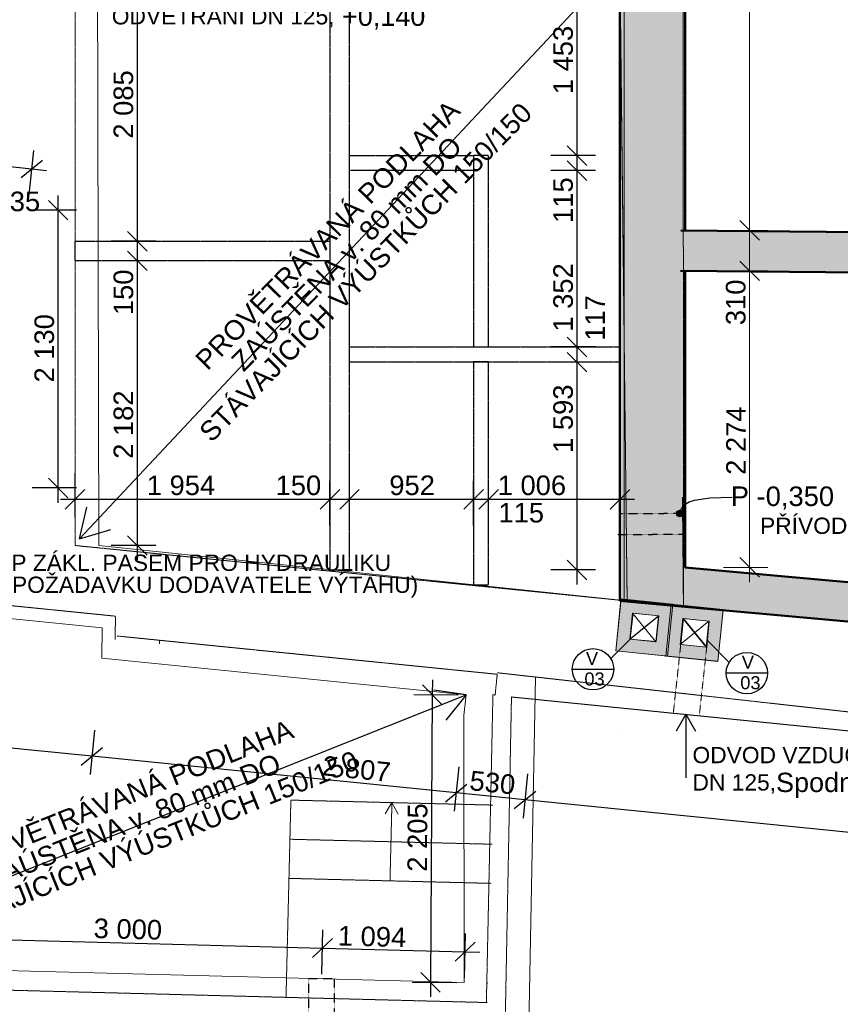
# Model space of a CAD drawing. Header units: millimetres. Extents: x -22038 to 4058, y -967 to 20030.
# Tile 4 of 7: x -10949 to -4658, y 5457 to 13004. Entities that reach past the tile are written whole.
import ezdxf

# ---------------------------------------------------------------- set-up
doc = ezdxf.new("R2010")
doc.units = ezdxf.units.MM
doc.header["$MEASUREMENT"] = 0
for name, pattern in [('Wipeout_Contour', [1000, 0, -1000]), ('Čárkovaná M', [4.5, 2.5, -2]), ('Čárkovaná S', [2.5, 1.5, -1])]:
    doc.linetypes.add(name, pattern=pattern)
for name, color, linetype in [('3._POHLED ZÁPADNÍ_1_2D prvky - obecné', 7, 'Continuous'), ('3._POHLED ZÁPADNÍ_1_Anotace - S', 7, 'Continuous'), ('3._POHLED ZÁPADNÍ_1_Anotace - SP', 7, 'Continuous'), ('3._POHLED ZÁPADNÍ_1_Konstrukce - nosné', 7, 'Continuous'), ('3._POHLED ZÁPADNÍ_1_Kresby a obrázky', 7, 'Continuous'), ('3._POHLED ZÁPADNÍ_1_Kóty - SP', 7, 'Continuous'), ('3._POHLED ZÁPADNÍ_1_Nové_2D prvky - obecné', 7, 'Continuous'), ('3._POHLED ZÁPADNÍ_1_Nové_Anotace - S', 7, 'Continuous'), ('3._POHLED ZÁPADNÍ_1_Nové_Anotace - SP', 7, 'Continuous'), ('3._POHLED ZÁPADNÍ_1_Nové_Kresby a obrázky', 7, 'Continuous'), ('3._POHLED ZÁPADNÍ_1_Nové_Kóty - SP', 7, 'Continuous'), ('3._POHLED ZÁPADNÍ_1_Nové_Popis', 7, 'Continuous'), ('3._POHLED ZÁPADNÍ_1_Nové_Situace - terén', 7, 'Continuous'), ('3._POHLED ZÁPADNÍ_1_Nové_Výplně – Řezové', 7, 'Continuous'), ('3._POHLED ZÁPADNÍ_1_Popis_CZ', 7, 'Continuous'), ('3._POHLED ZÁPADNÍ_1_Situace - terén', 7, 'Continuous'), ('3._POHLED ZÁPADNÍ_1_Výplně - Povrchové', 7, 'Continuous'), ('3._POHLED ZÁPADNÍ_1_Výplně – Řezové', 7, 'Continuous')]:
    doc.layers.add(name, color=color, linetype=linetype)
doc.styles.add('GENEROVANÝ_STYL_1', font='txt')
doc.styles.add('GENEROVANÝ_STYL_2', font='txt')

msp = doc.modelspace()

# ---------------------------------------------------------------- hatches: boundary and pattern name
at = {"layer": '3._POHLED ZÁPADNÍ_1_Nové_Anotace - SP', "linetype": 'Continuous', "lineweight": 25}
msp.add_hatch(color=1, dxfattribs=at).paths.add_polyline_path([(-5912.5, 9218.5), (-5910.6, 9208.9), (-5905.2, 9200.8), (-5897.1, 9195.4), (-5887.5, 9193.5), (-5877.9, 9195.4), (-5869.8, 9200.8), (-5864.4, 9208.9), (-5862.5, 9218.5), (-5864.4, 9228.1), (-5869.8, 9236.2), (-5877.9, 9241.6), (-5887.5, 9243.5), (-5897.1, 9241.6), (-5905.2, 9236.2), (-5910.6, 9228.1)])
at = {"layer": '3._POHLED ZÁPADNÍ_1_Výplně - Povrchové', "linetype": 'Continuous', "lineweight": 0, "true_color": 0xcbcbcb}
h = msp.add_hatch(color=9, dxfattribs=at)
h.paths.add_polyline_path([(-6380.4, 8167.4), (-5982.5, 8126.3), (-5941.5, 8524.2), (-6339.3, 8565.3)])
h.paths.add_polyline_path([(-6270.7, 8256.6), (-6250.1, 8455.5), (-6051.2, 8435), (-6071.7, 8236)], flags=0)
h = msp.add_hatch(color=9, dxfattribs=at)
h.paths.add_polyline_path([(-5995.2, 8126.1), (-5597.3, 8085.1), (-5556.3, 8482.9), (-5954.1, 8524)])
h.paths.add_polyline_path([(-5885.5, 8215.3), (-5864.9, 8414.3), (-5666, 8393.7), (-5686.5, 8194.8)], flags=0)
at = {"layer": '3._POHLED ZÁPADNÍ_1_Výplně – Řezové', "linetype": 'Continuous', "lineweight": 13}
for points in [[(-6347.6, 8851.1), (-5847.6, 8805.8), (-5847.6, 13971.3), (-5962.6, 13971.3), (-5962.6, 13921.3), (-6347.6, 13921.3)], [(-5881.4, 11389.6), (-5884.4, 11079.6), (-3374.6, 11055.1), (-3371.6, 11365)], [(-6347.6, 8851.1), (-6347.6, 8549.8), (-5847.6, 8805.8)], [(-5847.6, 8805.8), (-6347.6, 8549.8), (-5847.6, 8504.6)], [(-890.6, 8357.5), (-5847.6, 8805.8), (-5847.6, 8504.6), (-892, 8056.4)]]:
    msp.add_hatch(color=254, dxfattribs=at).paths.add_polyline_path(points)

# ---------------------------------------------------------------- linework, layer by layer
at = {"layer": '3._POHLED ZÁPADNÍ_1_2D prvky - obecné', "color": 7, "linetype": 'Čárkovaná M', "lineweight": 13, "flags": 128}
for points in [[(-5863.8, 17790.5), (-5860.8, 8505.3), (-6314.2, 8546.3), (-6314.2, 18403.4), (-5862.9, 18374), (-5862.9, 18372.2)], [(-5868.5, 9343.4), (-5860.8, 8505.3), (-894.3, 8056.6), (-886.7, 8863.3)]]:
    msp.add_lwpolyline(points, dxfattribs=at)
at = {"layer": '3._POHLED ZÁPADNÍ_1_2D prvky - obecné', "color": 7, "linetype": 'Continuous', "lineweight": 13, "flags": 128}
msp.add_lwpolyline([(-6347.9, 13446.9), (-10351.6, 13389.6), (-10343.5, 8974), (-6292.4, 8549.1)], close=True, dxfattribs=at)
for points in [[(-12677.4, 8579.6), (-10316.1, 8341.9)], [(-12677.4, 8579.6), (-10316.1, 8341.9)], [(-12677.4, 8579.6), (-10316.1, 8341.9)], [(-10316.1, 8341.9), (-10320.2, 8111.1)], [(-10316.1, 8341.9), (-10317.5, 8263.3)]]:
    msp.add_lwpolyline(points, dxfattribs=at)
at = {"layer": '3._POHLED ZÁPADNÍ_1_Konstrukce - nosné', "color": 254, "linetype": 'Continuous', "lineweight": 13}
for p, q in [((-6250.1, 8455.5), (-6071.7, 8236)), ((-6270.7, 8256.6), (-6051.2, 8435)), ((-5885.5, 8215.3), (-5666, 8393.7)), ((-5864.9, 8414.3), (-5686.5, 8194.8))]:
    msp.add_line(p, q, dxfattribs=at)
at = {"layer": '3._POHLED ZÁPADNÍ_1_Konstrukce - nosné', "color": 7, "linetype": 'Continuous', "lineweight": 50, "flags": 128}
for points in [[(-5847.6, 11389.2), (-5847.6, 13971.3)], [(-6347.6, 13921.3), (-6347.6, 8549.8)], [(-3371.6, 11365), (-5881.4, 11389.6)], [(-5884.4, 11079.6), (-3374.6, 11055.1)], [(-5847.6, 8805.8), (-5847.6, 11079.2)], [(-890.6, 8357.5), (-5847.6, 8805.8)], [(-6347.6, 8549.8), (-5847.6, 8504.6)], [(-5847.6, 8504.6), (-892, 8056.4)]]:
    msp.add_lwpolyline(points, dxfattribs=at)
at = {"layer": '3._POHLED ZÁPADNÍ_1_Konstrukce - nosné', "color": 254, "linetype": 'Continuous', "lineweight": 13, "flags": 128}
for points in [[(-6380.4, 8167.4), (-5982.5, 8126.3), (-5941.5, 8524.2), (-6339.3, 8565.3)], [(-6270.7, 8256.6), (-6250.1, 8455.5), (-6051.2, 8435), (-6071.7, 8236)], [(-5995.2, 8126.1), (-5597.3, 8085.1), (-5556.3, 8482.9), (-5954.1, 8524)], [(-5885.5, 8215.3), (-5864.9, 8414.3), (-5666, 8393.7), (-5686.5, 8194.8)]]:
    msp.add_lwpolyline(points, close=True, dxfattribs=at)
at = {"layer": '3._POHLED ZÁPADNÍ_1_Kresby a obrázky', "color": 7, "linetype": 'Čárkovaná M', "lineweight": 13, "flags": 128}
msp.add_lwpolyline([(-10524.7, 8974), (-10524.7, 13372.9), (-6347.9, 13446.9), (-6292.4, 8549.1)], close=True, dxfattribs=at)
at = {"layer": '3._POHLED ZÁPADNÍ_1_Kóty - SP', "color": 154, "linetype": 'Continuous', "lineweight": 13}
for p, q in [((-5353.3, 11389.6), (-5353.3, 15000.2)), ((-5428.3, 11464.6), (-5278.3, 11314.6)), ((-5212.7, 11389.6), (-5553.3, 11389.6)), ((-5353.3, 11079.6), (-5353.3, 11389.6)), ((-5428.3, 11154.6), (-5278.3, 11004.6)), ((-5212.7, 11079.6), (-5553.3, 11079.6)), ((-5353.3, 8805.8), (-5353.3, 11079.6)), ((-5428.3, 8880.8), (-5278.3, 8730.8)), ((-5212.7, 8805.8), (-5553.3, 8805.8)), ((-5353.3, 8693.3), (-5353.3, 8805.8))]:
    msp.add_line(p, q, dxfattribs=at)
at = {"layer": '3._POHLED ZÁPADNÍ_1_Nové_2D prvky - obecné', "color": 1, "linetype": 'Čárkovaná M', "lineweight": 25, "flags": 128}
for points in [[(-8570.7, 13416.1), (-8570.7, 8786.3), (-8420.7, 8786.3), (-8420.7, 13416.1)], [(-8420.7, 11963), (-7469, 11963), (-7469, 11848), (-8420.7, 11848)], [(-7354, 10495.8), (-7354, 11963), (-7469, 11963), (-7469, 10495.8)], [(-10524.7, 11306.3), (-8570.7, 11306.3), (-8570.7, 11156.3), (-10524.7, 11156.3)], [(-8420.7, 10495.8), (-6351.8, 10495.8), (-6351.8, 10379.2), (-8420.7, 10379.2)], [(-7469, 10380.8), (-7469, 8672.2), (-7354, 8672.2), (-7354, 10380.8)]]:
    msp.add_lwpolyline(points, close=True, dxfattribs=at)
at = {"layer": '3._POHLED ZÁPADNÍ_1_Nové_Anotace - S', "color": 1, "linetype": 'Continuous', "lineweight": 25}
for q in [(-6347.9, 13446.9), (-10434, 9267.8), (-10251.6, 9096.9)]:
    msp.add_line((-10490.8, 9024.3), q, dxfattribs=at)
at = {"layer": '3._POHLED ZÁPADNÍ_1_Nové_Anotace - SP', "color": 1, "linetype": 'Continuous', "lineweight": 25, "flags": 128}
msp.add_lwpolyline([(-5882.8, 9243.1), (-5869.9, 9268.8), (-5848.4, 9290.2), (-5817.3, 9307.6), (-5775.8, 9321.2), (-5658, 9338.2), (-5488.1, 9343.3)], dxfattribs=at)
at = {"layer": '3._POHLED ZÁPADNÍ_1_Nové_Anotace - SP', "color": 1, "linetype": 'Continuous', "lineweight": 25}
msp.add_circle((-5887.5, 9218.5), 25, dxfattribs=at)
at = {"layer": '3._POHLED ZÁPADNÍ_1_Nové_Kresby a obrázky', "color": 1, "linetype": 'Čárkovaná S', "lineweight": 25}
for p, q in [((-5851.8, 9218.7), (-6341.2, 9216.2)), ((-5851, 9058.2), (-6367.5, 9055.5))]:
    msp.add_line(p, q, dxfattribs=at)
at = {"layer": '3._POHLED ZÁPADNÍ_1_Nové_Kóty - SP', "color": 1, "linetype": 'Continuous', "lineweight": 25}
for p, q in [((-10047.2, 11306.3), (-10047.2, 13391.2)), ((-6676.5, 11963), (-6676.5, 13416.1)), ((-20181.4, 12838.3), (-10855.6, 11861)), ((-10876.5, 11662), (-10841, 12000.8)), ((-6751.5, 12038), (-6601.5, 11888)), ((-10938.1, 11794.2), (-10773.2, 11927.7)), ((-6535.9, 11963), (-6876.5, 11963)), ((-6676.5, 11848), (-6676.5, 11963)), ((-10855.6, 11861), (-10743.8, 11849.2)), ((-6751.5, 11923), (-6601.5, 11773)), ((-6535.9, 11848), (-6876.5, 11848)), ((-6676.5, 10495.8), (-6676.5, 11848)), ((-10653.8, 11544.7), (-10653.8, 11657.2)), ((-10578.8, 11469.7), (-10728.8, 11619.7)), ((-10513.2, 11544.7), (-10853.8, 11544.7)), ((-10653.8, 9414.7), (-10653.8, 11544.7)), ((-10122.2, 11381.3), (-9972.2, 11231.3)), ((-9906.5, 11306.3), (-10247.2, 11306.3)), ((-10047.2, 11156.3), (-10047.2, 11306.3)), ((-10122.2, 11231.3), (-9972.2, 11081.3)), ((-9906.5, 11156.3), (-10247.2, 11156.3)), ((-10047.2, 8974), (-10047.2, 11156.3)), ((-6751.5, 10570.8), (-6601.5, 10420.8)), ((-6535.9, 10495.8), (-6876.5, 10495.8)), ((-6676.5, 10379.2), (-6676.5, 10495.8)), ((-6751.5, 10454.2), (-6601.5, 10304.2)), ((-6535.9, 10379.2), (-6876.5, 10379.2)), ((-6676.5, 8786.3), (-6676.5, 10379.2)), ((-10524.7, 9187.7), (-10524.7, 9528.3)), ((-10728.8, 9489.7), (-10578.8, 9339.7)), ((-8570.7, 9128.3), (-8570.7, 9468.9)), ((-8420.7, 9128.3), (-8420.7, 9468.9)), ((-7469, 9128.3), (-7469, 9468.9)), ((-7354, 9128.3), (-7354, 9468.9)), ((-6347.6, 9128.3), (-6347.6, 9468.9)), ((-10513.2, 9414.7), (-10853.8, 9414.7)), ((-10653.8, 9302.2), (-10653.8, 9414.7)), ((-10449.7, 9403.3), (-10599.7, 9253.3)), ((-8495.7, 9403.3), (-8645.7, 9253.3)), ((-8345.7, 9403.3), (-8495.7, 9253.3)), ((-7394, 9403.3), (-7544, 9253.3)), ((-7279, 9403.3), (-7429, 9253.3)), ((-6422.6, 9253.3), (-6272.6, 9403.3)), ((-10637.2, 9328.3), (-10524.7, 9328.3)), ((-10524.7, 9328.3), (-8570.7, 9328.3)), ((-8570.7, 9328.3), (-8420.7, 9328.3)), ((-8420.7, 9328.3), (-7469, 9328.3)), ((-7469, 9328.3), (-7354, 9328.3)), ((-7354, 9328.3), (-6347.6, 9328.3)), ((-6347.6, 9328.3), (-6235.1, 9328.3)), ((-10122.2, 9049), (-9972.2, 8899)), ((-9906.5, 8974), (-10247.2, 8974)), ((-10047.2, 8861.5), (-10047.2, 8974)), ((-6751.5, 8861.3), (-6601.5, 8711.3)), ((-6535.9, 8786.3), (-6876.5, 8786.3)), ((-6676.5, 8673.8), (-6676.5, 8786.3))]:
    msp.add_line(p, q, dxfattribs=at)
at = {"layer": '3._POHLED ZÁPADNÍ_1_Nové_Popis', "color": 1, "linetype": 'Continuous', "lineweight": 25}
for p, q in [((-6418.2, 8106.7), (-6251.5, 8274)), ((-5510.5, 8077.4), (-5677.2, 8244.7))]:
    msp.add_line(p, q, dxfattribs=at)
at = {"layer": '3._POHLED ZÁPADNÍ_1_Situace - terén', "color": 7, "linetype": 'Continuous', "lineweight": 20}
for p, q in [((-6380.4, 8167.4), (-6340, 8558.7)), ((-6340, 8558.7), (-5556.8, 8477.8)), ((-5556.8, 8477.8), (-5597.2, 8086.5)), ((-5597.2, 8086.5), (-6380.4, 8167.4))]:
    msp.add_line(p, q, dxfattribs=at)
at = {"layer": '3._POHLED ZÁPADNÍ_1_Situace - terén', "color": 8, "linetype": 'Continuous', "lineweight": 13, "flags": 128}
for points in [[(-6269.8, 8256.2), (-6247.1, 8454.9), (-6049.7, 8434.7)], [(-6269.8, 8256.2), (-6070.6, 8237.4), (-6049.7, 8434.7)], [(-5682.4, 8193.8), (-5881.2, 8216.1), (-5861.4, 8413.6)], [(-5682.4, 8193.8), (-5664, 8393), (-5861.4, 8413.6)]]:
    msp.add_lwpolyline(points, close=True, dxfattribs=at)

# ---------------------------------------------------------------- texts
at = {"layer": '3._POHLED ZÁPADNÍ_1_Anotace - S', "color": 1, "linetype": 'Continuous', "lineweight": 25, "char_height": 125, "attachment_point": 7, "style": 'GENEROVANÝ_STYL_1'}
for s, insert in [('\\A1;{\\pql;\\fArial|b0|i0|c238|p38;ODVĚTRÁNÍ DN 125,\\fArial|b0|i0|c238|p38;\\H1.184325x; +0,140\\fArial|b0|i0|c238|p38;\\H0.844363x; }', (-10243.1, 12929.2)), ('\\A1;{\\pql;\\fArial|b0|i0|c238|p38;PŘÍVOD VZDUCHU}', (-5273.6, 9060.9))]:
    msp.add_mtext(s, dxfattribs=dict(at, insert=insert))
at = {"layer": '3._POHLED ZÁPADNÍ_1_Anotace - S', "color": 1, "linetype": 'Continuous', "lineweight": 25, "insert": (-8242.7, 11015.2), "char_height": 150, "width": 3741.1, "attachment_point": 8, "rotation": 45.57424, "line_spacing_factor": 0.814129, "style": 'GENEROVANÝ_STYL_1'}
msp.add_mtext('\\A1;{\\pqc;\\fArial|b0|i0|c238|p38;PROVĚTRÁVANÁ PODLAHA ZAÚSTĚNA\\fArial|b0|i0|c238|p38; v. 80 mm\\fArial|b0|i0|c238|p38; DO STÁVAJÍCÍCH VÝÚSTKŮCH 150/150}', dxfattribs=at)
at = {"layer": '3._POHLED ZÁPADNÍ_1_Anotace - SP', "color": 1, "linetype": 'Continuous', "lineweight": 25, "insert": (-5102, 9337.4), "char_height": 150, "attachment_point": 5, "style": 'GENEROVANÝ_STYL_1'}
msp.add_mtext('\\A1;{\\pqc;\\fArial|b0|i0|c238|p38;P -0,350}', dxfattribs=at)
at = {"layer": '3._POHLED ZÁPADNÍ_1_Anotace - SP', "color": 1, "linetype": 'Continuous', "lineweight": 25, "insert": (-9921.5, 8738.4), "char_height": 125, "attachment_point": 5, "line_spacing_factor": 0.807312, "style": 'GENEROVANÝ_STYL_1'}
msp.add_mtext('\\A1;{\\pqc;\\fArial|b0|i0|c238|p38;PROSTUP\\fArial|b0|i0|c238|p38; ZÁKL. PASEM\\fArial|b0|i0|c238|p38; PRO HYDRAULIKU\\P\\pqc;\\fArial|b0|i0|c238|p38;DN 30(DLE POŽADAVKU DODAVATELE VÝTAHU)}', dxfattribs=at)
at = {"layer": '3._POHLED ZÁPADNÍ_1_Kóty - SP', "color": 1, "linetype": 'Continuous', "lineweight": 25, "char_height": 150, "attachment_point": 7, "rotation": 90, "style": 'GENEROVANÝ_STYL_2'}
for s, insert, width in [('\\A1;{\\pql;\\fArial|b0|i0|c0|p38;1\xa0453}', (-6706.5, 12433.1), 512.914), ('\\A1;{\\pql;\\fArial|b0|i0|c0|p38;2\xa0085}', (-10077.2, 12092.3), 512.914), ('\\A1;{\\pql;\\fArial|b0|i0|c0|p38;115}', (-6706.5, 11446.6), 326.402), ('\\A1;{\\pql;\\fArial|b0|i0|c0|p38;1\xa0352}', (-6706.5, 10613), 512.914), ('\\A1;{\\pql;\\fArial|b0|i0|c0|p38;150}', (-10077.2, 10739.8), 341.487), ('\\A1;{\\pql;\\fArial|b0|i0|c0|p38;117}', (-6463.4, 10543.4), 326.402), ('\\A1;{\\pql;\\fArial|b0|i0|c0|p38;2\xa0130}', (-10683.8, 10223.2), 512.914), ('\\A1;{\\pql;\\fArial|b0|i0|c0|p38;2\xa0182}', (-10077.2, 9638), 512.914), ('\\A1;{\\pql;\\fArial|b0|i0|c0|p38;1\xa0593}', (-6706.5, 9683.5), 512.914)]:
    msp.add_mtext(s, dxfattribs=dict(at, insert=insert, width=width))
at = {"layer": '3._POHLED ZÁPADNÍ_1_Kóty - SP', "color": 1, "linetype": 'Continuous', "lineweight": 25, "char_height": 150, "attachment_point": 7, "style": 'GENEROVANÝ_STYL_2'}
for s, insert, width in [('\\A1;{\\pql;\\fArial|b0|i0|c0|p38;35}', (-11025.1, 11534.4), 227.658), ('\\A1;{\\pql;\\fArial|b0|i0|c0|p38;1\xa0954}', (-9974.9, 9358.3), 512.914), ('\\A1;{\\pql;\\fArial|b0|i0|c0|p38;150}', (-8987.2, 9358.3), 341.487), ('\\A1;{\\pql;\\fArial|b0|i0|c0|p38;952}', (-8115.6, 9358.3), 341.487), ('\\A1;{\\pql;\\fArial|b0|i0|c0|p38;1\xa0006}', (-7284.6, 9358.3), 512.914), ('\\A1;{\\pql;\\fArial|b0|i0|c0|p38;115}', (-7279, 9148.3), 326.402)]:
    msp.add_mtext(s, dxfattribs=dict(at, insert=insert, width=width))
at = {"layer": '3._POHLED ZÁPADNÍ_1_Kóty - SP', "color": 154, "linetype": 'Continuous', "lineweight": 13, "char_height": 150, "attachment_point": 7, "rotation": 90, "style": 'GENEROVANÝ_STYL_2'}
for s, insert, width in [('\\A1;{\\pql;\\fArial|b0|i0|c0|p38;310}', (-5383.3, 10663.1), 341.487), ('\\A1;{\\pql;\\fArial|b0|i0|c0|p38;2\xa0274}', (-5383.3, 9515.5), 512.914)]:
    msp.add_mtext(s, dxfattribs=dict(at, insert=insert, width=width))

# ---------------------------------------------------------------- wipeouts: each hides what was drawn before it
at = {"color": 254, "linetype": 'Wipeout_Contour', "lineweight": 0, "ltscale": 140063.677704}
msp.add_wipeout([(-20504.8, 349.7), (-20504.8, 230.6), (-20657.2, 230.6), (-20657.2, 170.6), (-20497.2, 170.6), (-20497.2, 169.1), (-161.7, 173.1), (-163.2, 8006.5), (-395.3, 8006.5), (-321.9, 353.7)], dxfattribs=at).dxf.layer = '3._POHLED ZÁPADNÍ_1_Nové_Výplně – Řezové'

# ---------------------------------------------------------------- next in the draw order: linework, layer by layer
at = {"layer": '3._POHLED ZÁPADNÍ_1_2D prvky - obecné', "color": 7, "linetype": 'Continuous', "lineweight": 13}
for p, q in [((-7527.3, 7830), (-10320.2, 8111.1)), ((-7098.4, 2567.8), (-6994.6, 7965.6)), ((-7541.1, 5624.8), (-7543.3, 7670.8))]:
    msp.add_line(p, q, dxfattribs=at)
at = {"layer": '3._POHLED ZÁPADNÍ_1_2D prvky - obecné', "color": 8, "linetype": 'Čárkovaná M', "lineweight": 13}
for p, q in [((-7287.1, 7998.2), (-1041.7, 7302.2)), ((-7320.9, 6983.9), (-8870.2, 7022)), ((-7328.2, 6684), (-8877.6, 6722.1)), ((-7335.6, 6384.1), (-8884.9, 6422.2))]:
    msp.add_line(p, q, dxfattribs=at)
at = {"layer": '3._POHLED ZÁPADNÍ_1_2D prvky - obecné', "color": 142, "linetype": 'Continuous', "lineweight": 20, "true_color": 0x0080c0}
for p, q in [((-7543.3, 7670.8), (-7527.3, 7830)), ((-6366.6, 7552.3), (-6367, 7552.3))]:
    msp.add_line(p, q, dxfattribs=at)
at = {"layer": '3._POHLED ZÁPADNÍ_1_2D prvky - obecné', "color": 7, "linetype": 'Čárkovaná M', "lineweight": 13, "flags": 128}
for points in [[(-10217.7, 8252.9), (-10214.5, 8432.1), (-12775.5, 8690), (-12829.7, 5611.6), (-7363, 5470.2)], [(-7288.4, 7986.8), (-10202.1, 8280.1)], [(-7288.4, 7986.8), (-9877.7, 8247.5), (-9878.2, 8217.8)], [(-7371.5, 5470.4), (-7321.3, 7829.3), (-7304.4, 7827.6), (-7288.4, 7986.8)], [(-7284.2, 2352.6), (-7179.1, 7815)], [(-7284.2, 2352.6), (-7179.1, 7815)]]:
    msp.add_lwpolyline(points, dxfattribs=at)
at = {"layer": '3._POHLED ZÁPADNÍ_1_2D prvky - obecné', "color": 7, "linetype": 'Continuous', "lineweight": 13, "flags": 128}
for points in [[(-12727.3, 5745.8), (-12677.4, 8579.6), (-10316.1, 8341.9), (-10317.5, 8263.3)], [(-7541.1, 5624.8), (-12727.1, 5759)], [(-7359.1, 5620.1), (-7368.3, 5620.4)]]:
    msp.add_lwpolyline(points, dxfattribs=at)
at = {"layer": '3._POHLED ZÁPADNÍ_1_2D prvky - obecné', "color": 8, "linetype": 'Čárkovaná M', "lineweight": 13, "flags": 128}
msp.add_lwpolyline([(-8907.3, 5510.1), (-8870.2, 7022)], dxfattribs=at)
at = {"layer": '3._POHLED ZÁPADNÍ_1_Kresby a obrázky', "color": 8, "linetype": 'Continuous', "lineweight": 13}
for q in [(-8147.6, 6917.6), (-8047.7, 6915.2)]:
    msp.add_line((-8095.5, 7003), q, dxfattribs=at)
at = {"layer": '3._POHLED ZÁPADNÍ_1_Kresby a obrázky', "color": 8, "linetype": 'Čárkovaná M', "lineweight": 13}
msp.add_line((-8110.3, 6403.2), (-8095.5, 7003), dxfattribs=at)
at = {"layer": '3._POHLED ZÁPADNÍ_1_Nové_2D prvky - obecné', "color": 1, "linetype": 'Continuous', "lineweight": 25, "flags": 128}
msp.add_lwpolyline([(-7179.1, 7815), (-1257.8, 7218.9)], dxfattribs=at)
at = {"layer": '3._POHLED ZÁPADNÍ_1_Nové_Anotace - S', "color": 1, "linetype": 'Continuous', "lineweight": 25}
for p, q in [((-7527.3, 7830), (-7774.7, 7866)), ((-12727.1, 5759), (-7527.3, 7830)), ((-7527.3, 7830), (-7682.2, 7633.7)), ((-5842.7, 7680.5), (-5917.7, 7550.6)), ((-5842.7, 7680.5), (-5842.7, 7193.8)), ((-5842.7, 7680.5), (-5767.7, 7550.6))]:
    msp.add_line(p, q, dxfattribs=at)
at = {"layer": '3._POHLED ZÁPADNÍ_1_Nové_Kóty - SP', "color": 1, "linetype": 'Continuous', "lineweight": 25}
for p, q in [((-7785.8, 7944.1), (-7786.5, 7831.6)), ((-7711.9, 7756.1), (-7861, 7907)), ((-7927.1, 7832.4), (-7586.5, 7830.3)), ((-7786.5, 7831.6), (-7800.2, 5626.5)), ((-10396, 7358.3), (-12776.2, 7597.9)), ((-10375.9, 7557.3), (-10410, 7218.4)), ((-10478.1, 7291.2), (-10313.8, 7425.4)), ((-7603.1, 7077.1), (-10396, 7358.3)), ((-7583.1, 7276.1), (-7617.2, 6937.2)), ((-7055.6, 7223), (-7089.7, 6884.1)), ((-7685.2, 7010), (-7521, 7144.3)), ((-7075.6, 7024), (-7603.1, 7077.1)), ((-7157.8, 6956.9), (-6993.5, 7091.2)), ((-1335.6, 6446.2), (-7075.6, 7024)), ((-11627.4, 5965.6), (-8628.8, 5888)), ((-8634, 5688.1), (-8625.1, 6028.6)), ((-7540.2, 5659.8), (-7531.4, 6000.3)), ((-8551.9, 5961.1), (-8705.7, 5815)), ((-8628.8, 5888), (-7535, 5859.7)), ((-7611.9, 5786.7), (-7458.1, 5932.8)), ((-7535, 5859.7), (-7422.5, 5856.8)), ((-7874.8, 5701.9), (-7725.7, 5551)), ((-7940.9, 5627.3), (-7600.2, 5625.2)), ((-7800.2, 5626.5), (-7800.9, 5514))]:
    msp.add_line(p, q, dxfattribs=at)
at = {"layer": '3._POHLED ZÁPADNÍ_1_Nové_Popis', "color": 1, "linetype": 'Continuous', "lineweight": 25}
for p, q in [((-6712.8, 8025.1), (-6395.6, 8025.1)), ((-5215.9, 7995.9), (-5533.1, 7995.9))]:
    msp.add_line(p, q, dxfattribs=at)
for centre in [(-6554.2, 8025.1), (-5374.5, 7995.9)]:
    msp.add_circle(centre, 158.6, dxfattribs=at)
at = {"layer": '3._POHLED ZÁPADNÍ_1_Nové_Situace - terén', "color": 1, "linetype": 'Čárkovaná S', "lineweight": 25}
for p, q in [((-8534.9, 5652.6), (-8734.9, 5652.6)), ((-8734.9, 5652.6), (-8734.9, 4987)), ((-8534.9, 4987), (-8534.9, 5652.6))]:
    msp.add_line(p, q, dxfattribs=at)
at = {"layer": '3._POHLED ZÁPADNÍ_1_Situace - terén', "color": 7, "linetype": 'Čárkovaná S', "lineweight": 20}
for p, q in [((-5938.3, 7690.1), (-5881.2, 8216.1)), ((-5739.3, 7670.1), (-5682.4, 8193.8))]:
    msp.add_line(p, q, dxfattribs=at)

# ---------------------------------------------------------------- next in the draw order: texts
at = {"layer": '3._POHLED ZÁPADNÍ_1_Anotace - S', "color": 1, "linetype": 'Continuous', "lineweight": 25, "char_height": 150, "width": 3741.1, "attachment_point": 8, "line_spacing_factor": 0.814129, "style": 'GENEROVANÝ_STYL_1'}
for insert, rotation in [((-9972.6, 6603.6), 22.01365), ((-3962.6, 4090.3), 45.57424)]:
    msp.add_mtext('\\A1;{\\pqc;\\fArial|b0|i0|c238|p38;PROVĚTRÁVANÁ PODLAHA ZAÚSTĚNA\\fArial|b0|i0|c238|p38; v. 80 mm\\fArial|b0|i0|c238|p38; DO STÁVAJÍCÍCH VÝÚSTKŮCH 150/150}', dxfattribs=dict(at, insert=insert, rotation=rotation))
at = {"layer": '3._POHLED ZÁPADNÍ_1_Anotace - S', "color": 1, "linetype": 'Continuous', "lineweight": 25, "insert": (-5791.5, 7039.3), "char_height": 125, "attachment_point": 7, "line_spacing_factor": 0.949365, "style": 'GENEROVANÝ_STYL_1'}
msp.add_mtext('\\A1;{\\pql;\\fArial|b0|i0|c238|p38;ODVOD VZDUCHU\\P\\pql;\\fArial|b0|i0|c238|p38;DN\\fArial|b0|i0|c238|p38; 125\\fArial|b0|i0|c238|p38;,\\fArial|b0|i0|c238|p38;\\H1.184325x;Spodní hrana +0,220\\fArial|b0|i0|c238|p38;\\H0.844363x; }', dxfattribs=at)
at = {"layer": '3._POHLED ZÁPADNÍ_1_Kóty - SP', "color": 1, "linetype": 'Continuous', "lineweight": 25, "char_height": 150, "attachment_point": 7, "style": 'GENEROVANÝ_STYL_2'}
for s, insert, width, rotation in [('\\A1;{\\pql;\\fArial|b0|i0|c0|p38;2\xa0807}', (-8636, 7211.3), 512.914, 354.25143), ('\\A1;{\\pql;\\fArial|b0|i0|c0|p38;530}', (-7506.2, 7097.5), 341.487, 354.25143), ('\\A1;{\\pql;\\fArial|b0|i0|c0|p38;2\xa0205}', (-7825, 6472.8), 512.914, 89.64256), ('\\A1;{\\pql;\\fArial|b0|i0|c0|p38;3\xa0000}', (-10383.7, 5963.4), 512.914, 358.51866), ('\\A1;{\\pql;\\fArial|b0|i0|c0|p38;1\xa0094}', (-8512, 5906.2), 512.914, 358.51866)]:
    msp.add_mtext(s, dxfattribs=dict(at, insert=insert, width=width, rotation=rotation))
at = {"layer": '3._POHLED ZÁPADNÍ_1_Popis_CZ', "color": 1, "linetype": 'Continuous', "lineweight": 25, "char_height": 100, "attachment_point": 5, "line_spacing_factor": 0.94068, "style": 'GENEROVANÝ_STYL_1'}
for insert in [(-6561.8, 8028.8), (-5366.9, 7999.6)]:
    msp.add_mtext('\\A1;{\\pqc;\\fArial|b0|i0|c238|p38;V\\P\\pqc;\\fArial|b0|i0|c238|p38; 0\\fArial|b0|i0|c238|p38;3}', dxfattribs=dict(at, insert=insert))

doc.saveas('drawing.dxf')
